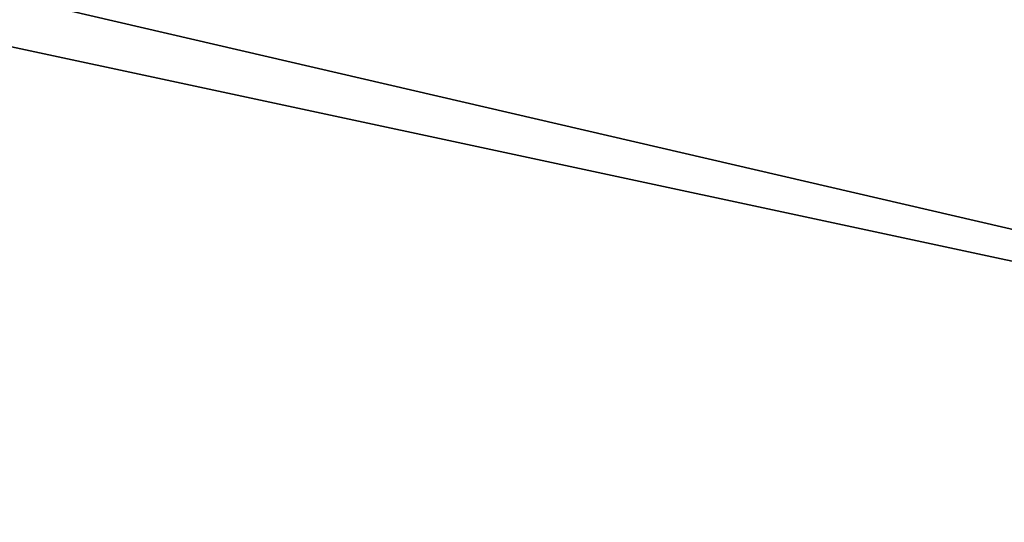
# Model space of a CAD drawing. Header units: inches. Extents: x -178 to 150, y -10 to 226.
# Tile 5 of 256: x -4.87 to 2.93, y 153.8 to 157.78. Entities that reach past the tile are written whole.
import ezdxf

# ---------------------------------------------------------------- set-up
doc = ezdxf.new("R2010")
doc.units = ezdxf.units.IN
doc.header["$MEASUREMENT"] = 0
doc.layers.add('A-FURN', color=7, linetype='Continuous')
doc.layers.add('CET color Burlywood2', color=7, linetype='Continuous', true_color=0xeec591)
doc.layers.add('CET color Grey23', color=7, linetype='Continuous', true_color=0x393c39)

# ---------------------------------------------------------------- blocks, each defined once
blk = doc.blocks.new('*C27')
at = {"layer": 'CET color Burlywood2', "linetype": 'Continuous'}
mesh = blk.add_polyface(dxfattribs=at)
corners = [(6.9525, 30, 27.985), (-6.9525, 30, 27.985), (-6.9525, 30, 28.5), (6.9525, 30, 28.5), (-6.9525, -30, 27.985), (-6.9525, -30, 28.5), (6.9525, -30, 27.985), (6.9525, -30, 28.5)]
mesh.append_faces([[corners[k] for k in face] for face in [(0, 2, 3, 0), (1, 5, 2, 1), (4, 0, 6, 4), (5, 3, 2, 5), (4, 7, 5, 4), (6, 3, 7, 6)]], dxfattribs={"vtx0": -1, "vtx3": -1})
mesh.append_faces([[corners[k] for k in face] for face in [(0, 1, 2, 0), (1, 4, 5, 1), (4, 1, 0, 4), (5, 7, 3, 5), (4, 6, 7, 4), (6, 0, 3, 6)]], dxfattribs={"vtx2": -1})
at = {"layer": 'CET color Grey23', "linetype": 'Continuous'}
mesh = blk.add_polyface(dxfattribs=at)
corners = [(-6.4225, 30, 12.52), (-6.4225, -30, 12.52), (-6.4225, -30, 13.035), (-6.4225, 30, 13.035), (6.4225, 30, 12.52), (6.4225, -30, 12.52), (6.4225, -30, 13.035), (6.4225, 30, 13.035)]
mesh.append_faces([[corners[k] for k in face] for face in [(0, 2, 3, 0), (1, 4, 5, 1), (2, 7, 3, 2), (1, 6, 2, 1), (4, 3, 7, 4)]], dxfattribs={"vtx0": -1, "vtx3": -1})
mesh.append_faces([[corners[k] for k in face] for face in [(0, 1, 2, 0), (1, 0, 4, 1), (2, 6, 7, 2), (1, 5, 6, 1), (4, 0, 3, 4)]], dxfattribs={"vtx2": -1})
blk = doc.blocks.new('*C28')
at = {"layer": 'A-FURN', "linetype": 'Continuous', "rotation": 89.99999999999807}
blk.add_blockref('*C27', (17.3372, 152.8024), dxfattribs=at)

msp = doc.modelspace()

# ---------------------------------------------------------------- block references
at = {"layer": 'A-FURN', "linetype": 'Continuous'}
msp.add_blockref('*C28', (0, 0), dxfattribs=at)

doc.saveas('drawing.dxf')
